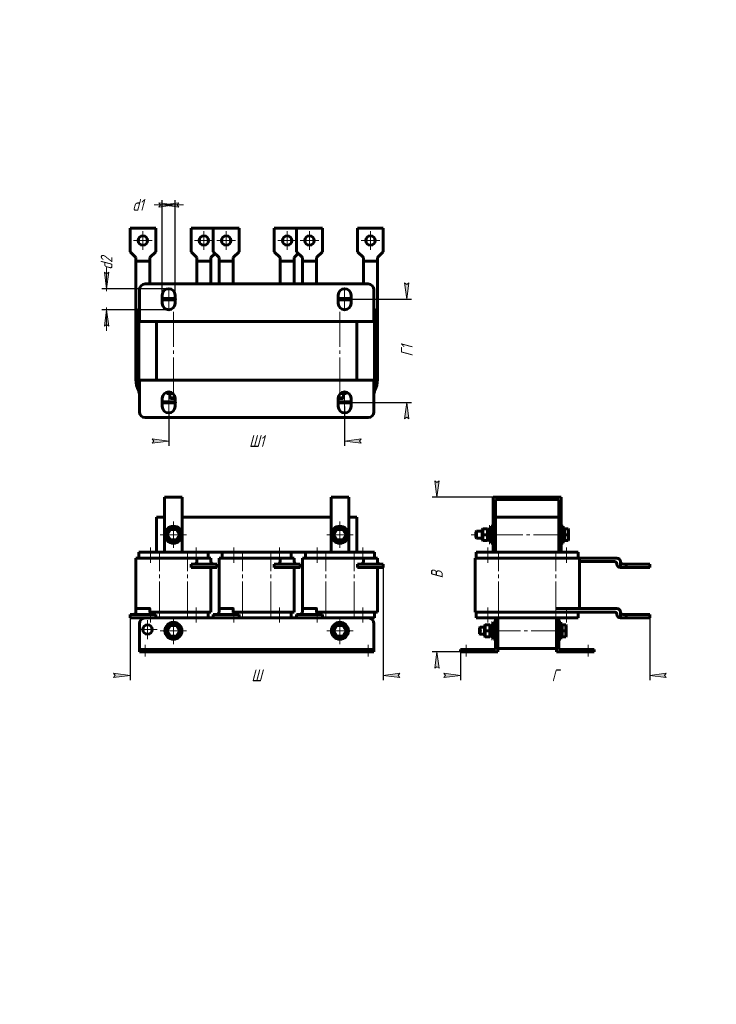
# Model space of a CAD drawing. Header units: millimetres. Extents: x 0 to 297, y 0 to 420.
import ezdxf

# ---------------------------------------------------------------- set-up
doc = ezdxf.new("R2010")
doc.units = ezdxf.units.MM
for name, pattern in [('K5LT_AXLED', [19.5, 15, -1.5, 1.5, -1.5]), ('K5LT_BASIC', [0]), ('K5LT_THIN', [0])]:
    doc.linetypes.add(name, pattern=pattern)
doc.layers.add('Системный слой', color=7, linetype='Continuous')
doc.styles.add('KDIMTEXTSTYLE', font='GOST_AU.SHX', dxfattribs={"width": 0.96, "oblique": 15, "height": 5})
doc.dimstyles.new('KDIMSTYLE (0.50)', dxfattribs={"dimtxt": 5, "dimasz": 1, "dimexe": 2, "dimexo": 0, "dimgap": 1, "dimtad": 1, "dimlfac": 2, "dimtxsty": 'KDIMTEXTSTYLE', "dimsah": 1, "dimcen": 0, "dimdle": 1, "dimadec": 0, "dimazin": 0, "dimtfac": 0.667, "dimtmove": 0, "dimatfit": 3, "dimfxl": 1, "dimtvp": 1, "dimtolj": 1, "dimtzin": 0, "dimarcsym": 0})

# ---------------------------------------------------------------- blocks, each defined once
blk = doc.blocks.new('U0')
at = {"layer": 'Системный слой', "color": 150, "linetype": 'K5LT_BASIC', "lineweight": 60, "true_color": 0x0080ff}
for p, q in [((126.79, 167.32), (127.41, 167.32)), ((145.66, 167.32), (146.29, 167.32))]:
    blk.add_line(p, q, dxfattribs=at)
blk = doc.blocks.new('U1')
at = {"layer": 'Системный слой', "color": 150, "linetype": 'K5LT_BASIC', "lineweight": 60, "true_color": 0x0080ff}
for p, q in [((91.29, 190.32), (91.91, 190.32)), ((110.16, 190.32), (110.79, 190.32))]:
    blk.add_line(p, q, dxfattribs=at)
blk = doc.blocks.new('U2')
at = {"layer": 'Системный слой', "color": 150, "linetype": 'K5LT_BASIC', "lineweight": 60, "true_color": 0x0080ff}
for p, q in [((55.79, 190.32), (56.41, 190.32)), ((74.66, 190.32), (75.29, 190.32))]:
    blk.add_line(p, q, dxfattribs=at)
blk = doc.blocks.new('U3')
at = {"layer": 'Системный слой', "color": 150, "linetype": 'K5LT_BASIC', "lineweight": 60, "true_color": 0x0080ff}
for p, q in [((85.04, 190.32), (86.29, 190.32)), ((91.91, 190.32), (95.04, 190.32))]:
    blk.add_line(p, q, dxfattribs=at)
blk = doc.blocks.new('U4')
at = {"layer": 'Системный слой', "color": 150, "linetype": 'K5LT_BASIC', "lineweight": 60, "true_color": 0x0080ff}
for p, q in [((107.04, 167.32), (110.16, 167.32)), ((115.79, 167.32), (117.04, 167.32))]:
    blk.add_line(p, q, dxfattribs=at)
blk = doc.blocks.new('U5')
at = {"layer": 'Системный слой', "color": 150, "linetype": 'K5LT_BASIC', "lineweight": 60, "true_color": 0x0080ff}
for p, q in [((49.54, 190.32), (50.79, 190.32)), ((56.41, 190.32), (59.54, 190.32))]:
    blk.add_line(p, q, dxfattribs=at)
blk = doc.blocks.new('U6')
at = {"layer": 'Системный слой', "color": 150, "linetype": 'K5LT_BASIC', "lineweight": 60, "true_color": 0x0080ff}
for p, q in [((71.54, 167.32), (74.66, 167.32)), ((80.29, 167.32), (81.54, 167.32))]:
    blk.add_line(p, q, dxfattribs=at)
blk = doc.blocks.new('U7')
at = {"layer": 'Системный слой', "color": 150, "linetype": 'K5LT_BASIC', "lineweight": 60, "true_color": 0x0080ff}
for p, q in [((126.79, 190.32), (127.41, 190.32)), ((145.66, 190.32), (146.29, 190.32))]:
    blk.add_line(p, q, dxfattribs=at)
blk = doc.blocks.new('U8')
at = {"layer": 'Системный слой', "color": 150, "linetype": 'K5LT_BASIC', "lineweight": 60, "true_color": 0x0080ff}
for p, q in [((91.29, 167.32), (91.91, 167.32)), ((110.16, 167.32), (110.79, 167.32))]:
    blk.add_line(p, q, dxfattribs=at)
blk = doc.blocks.new('U9')
at = {"layer": 'Системный слой', "color": 150, "linetype": 'K5LT_BASIC', "lineweight": 60, "true_color": 0x0080ff}
for p, q in [((80.29, 164.82), (82.54, 164.82)), ((115.79, 164.82), (118.04, 164.82))]:
    blk.add_line(p, q, dxfattribs=at)
blk = doc.blocks.new('U10')
at = {"layer": 'Системный слой', "color": 150, "linetype": 'K5LT_BASIC', "lineweight": 60, "true_color": 0x0080ff}
for p, q in [((120.54, 190.32), (121.79, 190.32)), ((127.41, 190.32), (130.54, 190.32))]:
    blk.add_line(p, q, dxfattribs=at)
blk = doc.blocks.new('U11')
at = {"layer": 'Системный слой', "color": 150, "linetype": 'K5LT_BASIC', "lineweight": 60, "true_color": 0x0080ff}
for p, q in [((142.54, 167.32), (145.66, 167.32)), ((151.29, 167.32), (152.54, 167.32))]:
    blk.add_line(p, q, dxfattribs=at)
blk = doc.blocks.new('U12')
at = {"layer": 'Системный слой', "color": 150, "linetype": 'K5LT_BASIC', "lineweight": 60, "true_color": 0x0080ff}
for p, q in [((58.29, 207.82), (61.79, 207.82)), ((69.29, 207.82), (132.79, 207.82)), ((140.29, 207.82), (143.79, 207.82))]:
    blk.add_line(p, q, dxfattribs=at)
blk = doc.blocks.new('U13')
at = {"layer": 'Системный слой', "color": 150, "linetype": 'K5LT_BASIC', "lineweight": 60, "true_color": 0x0080ff}
for p, q in [((80.29, 192.82), (86.29, 192.82)), ((115.79, 192.82), (121.79, 192.82))]:
    blk.add_line(p, q, dxfattribs=at)
blk = doc.blocks.new('U14')
at = {"layer": 'Системный слой', "color": 150, "linetype": 'K5LT_BASIC', "lineweight": 60, "true_color": 0x0080ff}
for p, q in [((55.79, 167.32), (56.41, 167.32)), ((74.66, 167.32), (75.29, 167.32))]:
    blk.add_line(p, q, dxfattribs=at)
blk = doc.blocks.new('U15')
at = {"layer": 'Системный слой', "color": 30, "linetype": 'K5LT_AXLED', "lineweight": 18, "true_color": 0xff8000}
for q in [(54.54, 163.82), (50.54, 159.82), (58.54, 159.82), (54.54, 155.82)]:
    blk.add_line((54.54, 159.82), q, dxfattribs=at)
blk = doc.blocks.new('U16')
at = {"layer": 'Системный слой', "color": 30, "linetype": 'K5LT_AXLED', "lineweight": 18, "true_color": 0xff8000}
for q in [(65.54, 164.94), (59.91, 159.32), (71.16, 159.32), (65.54, 153.69)]:
    blk.add_line((65.54, 159.32), q, dxfattribs=at)
blk = doc.blocks.new('U17')
at = {"layer": 'Системный слой', "color": 30, "linetype": 'K5LT_AXLED', "lineweight": 18, "true_color": 0xff8000}
for q in [(65.54, 205.94), (59.91, 200.32), (71.16, 200.32), (65.54, 194.69)]:
    blk.add_line((65.54, 200.32), q, dxfattribs=at)
blk = doc.blocks.new('U18')
at = {"layer": 'Системный слой', "color": 30, "linetype": 'K5LT_AXLED', "lineweight": 18, "true_color": 0xff8000}
for q in [(136.54, 164.94), (130.91, 159.32), (142.16, 159.32), (136.54, 153.69)]:
    blk.add_line((136.54, 159.32), q, dxfattribs=at)
blk = doc.blocks.new('U19')
at = {"layer": 'Системный слой', "color": 30, "linetype": 'K5LT_AXLED', "lineweight": 18, "true_color": 0xff8000}
for q in [(136.54, 205.94), (130.91, 200.32), (142.16, 200.32), (136.54, 194.69)]:
    blk.add_line((136.54, 200.32), q, dxfattribs=at)
blk = doc.blocks.new('KDIMARROW_01')
at = {"layer": 'Системный слой'}
blk.add_hatch(color=0, dxfattribs=at).paths.add_polyline_path([(-7, -0.92), (0, 0), (-7, 0.92), (-6.3, 0)])
at = {"layer": 'Системный слой', "color": 0, "linetype": 'K5LT_THIN', "lineweight": 18}
for p, q in [((-6.3, 0), (-7, 0.92)), ((-7, 0.92), (0, 0)), ((0, 0), (-7, -0.92)), ((-7, -0.92), (-6.3, 0)), ((0, 0), (-1, 0))]:
    blk.add_line(p, q, dxfattribs=at)
blk = doc.blocks.new('U20')
at = {"layer": 'Системный слой', "color": 150, "linetype": 'K5LT_BASIC', "lineweight": 60, "true_color": 0x0080ff}
for p, q in [((200.74, 161.31), (200.92, 161.7)), ((200.92, 161.7), (201.41, 161.78)), ((201.41, 161.78), (201.73, 161.4)), ((201.73, 161.4), (201.74, 161.31))]:
    blk.add_line(p, q, dxfattribs=at)
blk = doc.blocks.new('U21')
at = {"layer": 'Системный слой', "color": 150, "linetype": 'K5LT_BASIC', "lineweight": 60, "true_color": 0x0080ff}
for p, q in [((200.74, 161.31), (200.92, 161.7)), ((200.92, 161.7), (201.41, 161.78)), ((201.41, 161.78), (201.73, 161.4)), ((201.73, 161.4), (201.74, 161.31))]:
    blk.add_line(p, q, dxfattribs=at)
blk = doc.blocks.new('U22')
at = {"layer": 'Системный слой', "color": 150, "linetype": 'K5LT_BASIC', "lineweight": 60, "true_color": 0x0080ff}
for p, q in [((228.64, 190.32), (233.14, 190.32)), ((238.14, 190.32), (238.64, 190.32))]:
    blk.add_line(p, q, dxfattribs=at)
blk = doc.blocks.new('U23')
at = {"layer": 'Системный слой', "color": 150, "linetype": 'K5LT_BASIC', "lineweight": 60, "true_color": 0x0080ff}
for p, q in [((194.14, 190.32), (194.64, 190.32)), ((199.64, 190.32), (204.14, 190.32))]:
    blk.add_line(p, q, dxfattribs=at)
blk = doc.blocks.new('U24')
at = {"layer": 'Системный слой', "color": 150, "linetype": 'K5LT_BASIC', "lineweight": 60, "true_color": 0x0080ff}
for p, q in [((194.14, 167.32), (194.64, 167.32)), ((199.64, 167.32), (204.14, 167.32))]:
    blk.add_line(p, q, dxfattribs=at)
blk = doc.blocks.new('U25')
at = {"layer": 'Системный слой', "color": 150, "linetype": 'K5LT_BASIC', "lineweight": 60, "true_color": 0x0080ff}
for p, q in [((199.74, 202.31), (199.92, 202.7)), ((199.92, 202.7), (200.41, 202.78)), ((200.41, 202.78), (200.73, 202.4)), ((200.73, 202.4), (200.74, 202.31))]:
    blk.add_line(p, q, dxfattribs=at)
blk = doc.blocks.new('U26')
at = {"layer": 'Системный слой', "color": 150, "linetype": 'K5LT_BASIC', "lineweight": 60, "true_color": 0x0080ff}
for p, q in [((199.74, 202.31), (199.92, 202.7)), ((199.92, 202.7), (200.41, 202.78)), ((200.41, 202.78), (200.73, 202.4)), ((200.73, 202.4), (200.74, 202.31))]:
    blk.add_line(p, q, dxfattribs=at)
blk = doc.blocks.new('U27')
at = {"layer": 'Системный слой', "color": 30, "linetype": 'K5LT_AXLED', "lineweight": 18, "true_color": 0xff8000}
for q in [(52.54, 329.76), (48.54, 325.76), (56.54, 325.76), (52.54, 321.76)]:
    blk.add_line((52.54, 325.76), q, dxfattribs=at)
blk = doc.blocks.new('U28')
at = {"layer": 'Системный слой', "color": 30, "linetype": 'K5LT_AXLED', "lineweight": 18, "true_color": 0xff8000}
for q in [(78.54, 329.76), (74.54, 325.76), (82.54, 325.76), (78.54, 321.76)]:
    blk.add_line((78.54, 325.76), q, dxfattribs=at)
blk = doc.blocks.new('U29')
at = {"layer": 'Системный слой', "color": 30, "linetype": 'K5LT_AXLED', "lineweight": 18, "true_color": 0xff8000}
for q in [(88.04, 329.76), (84.04, 325.76), (92.04, 325.76), (88.04, 321.76)]:
    blk.add_line((88.04, 325.76), q, dxfattribs=at)
blk = doc.blocks.new('U30')
at = {"layer": 'Системный слой', "color": 30, "linetype": 'K5LT_AXLED', "lineweight": 18, "true_color": 0xff8000}
for q in [(114.04, 329.76), (110.04, 325.76), (118.04, 325.76), (114.04, 321.76)]:
    blk.add_line((114.04, 325.76), q, dxfattribs=at)
blk = doc.blocks.new('U31')
at = {"layer": 'Системный слой', "color": 30, "linetype": 'K5LT_AXLED', "lineweight": 18, "true_color": 0xff8000}
for q in [(123.54, 329.76), (119.54, 325.76), (127.54, 325.76), (123.54, 321.76)]:
    blk.add_line((123.54, 325.76), q, dxfattribs=at)
blk = doc.blocks.new('U32')
at = {"layer": 'Системный слой', "color": 30, "linetype": 'K5LT_AXLED', "lineweight": 18, "true_color": 0xff8000}
for q in [(149.54, 329.76), (145.54, 325.76), (153.54, 325.76), (149.54, 321.76)]:
    blk.add_line((149.54, 325.76), q, dxfattribs=at)
blk = doc.blocks.new('KDIMARROW_02')
at = {"layer": 'Системный слой'}
blk.add_hatch(color=0, dxfattribs=at).paths.add_polyline_path([(6.3, 0), (7, 0.92), (0, 0), (7, -0.92)])
at = {"layer": 'Системный слой', "color": 0, "linetype": 'K5LT_THIN', "lineweight": 18}
for p, q in [((0, 0), (-1, 0)), ((7, 0.92), (0, 0)), ((0, 0), (7, -0.92)), ((0, 0), (9, 0)), ((6.3, 0), (7, 0.92)), ((7, -0.92), (6.3, 0))]:
    blk.add_line(p, q, dxfattribs=at)

msp = doc.modelspace()

# ---------------------------------------------------------------- linework, layer by layer
at = {"layer": 'Системный слой', "color": 150, "linetype": 'K5LT_BASIC', "lineweight": 60, "true_color": 0x0080ff}
for p, q in [((47.0363, 321.008), (47.0363, 331.008)), ((47.0363, 331.008), (58.0363, 331.008)), ((58.0363, 321.008), (58.0363, 331.008)), ((73.0363, 321.008), (73.0363, 331.008)), ((73.0363, 331.008), (82.5363, 331.008)), ((82.5363, 321.008), (82.5363, 331.008)), ((82.5363, 331.008), (93.5363, 331.008)), ((93.5363, 321.008), (93.5363, 331.008)), ((108.5363, 321.008), (108.5363, 331.008)), ((108.5363, 331.008), (118.0363, 331.008)), ((118.0363, 321.008), (118.0363, 331.008)), ((118.0363, 331.008), (129.0363, 331.008)), ((129.0363, 321.008), (129.0363, 331.008)), ((144.0363, 321.008), (144.0363, 331.008)), ((144.0363, 331.008), (155.0363, 331.008)), ((155.0363, 321.008), (155.0363, 331.008)), ((49.5363, 318.508), (47.0363, 321.008)), ((58.0363, 321.008), (55.5363, 318.508)), ((75.5363, 318.508), (73.0363, 321.008)), ((83.2863, 320.258), (81.5363, 318.508)), ((85.0363, 318.508), (82.5363, 321.008)), ((93.5363, 321.008), (91.0363, 318.508)), ((111.0363, 318.508), (108.5363, 321.008)), ((118.7863, 320.258), (117.0363, 318.508)), ((120.5363, 318.508), (118.0363, 321.008)), ((129.0363, 321.008), (126.5363, 318.508)), ((146.5363, 318.508), (144.0363, 321.008)), ((155.0363, 321.008), (152.5363, 318.508)), ((49.5363, 317.008), (49.5363, 318.508)), ((49.5363, 317.008), (55.5363, 317.008)), ((49.5363, 316.008), (49.5363, 317.008)), ((49.5363, 266.508), (49.5363, 316.008)), ((55.5363, 318.508), (55.5363, 317.008)), ((55.5363, 317.008), (55.5363, 316.008)), ((55.5363, 307.258), (55.5363, 316.008)), ((75.5363, 317.008), (75.5363, 318.508)), ((75.5363, 316.008), (75.5363, 317.008)), ((81.5363, 317.008), (75.5363, 317.008)), ((75.5363, 307.258), (75.5363, 316.008)), ((81.5363, 318.508), (81.5363, 317.008)), ((81.5363, 317.008), (81.5363, 316.008)), ((81.5363, 307.258), (81.5363, 316.008)), ((85.0363, 317.008), (85.0363, 318.508)), ((85.0363, 317.008), (91.0363, 317.008)), ((85.0363, 316.008), (85.0363, 317.008)), ((85.0363, 307.258), (85.0363, 316.008)), ((91.0363, 318.508), (91.0363, 317.008)), ((91.0363, 317.008), (91.0363, 316.008)), ((91.0363, 307.258), (91.0363, 316.008)), ((111.0363, 317.008), (111.0363, 318.508)), ((111.0363, 316.008), (111.0363, 317.008)), ((117.0363, 317.008), (111.0363, 317.008)), ((111.0363, 307.258), (111.0363, 316.008)), ((117.0363, 318.508), (117.0363, 317.008)), ((117.0363, 317.008), (117.0363, 316.008)), ((117.0363, 307.258), (117.0363, 316.008)), ((120.5363, 317.008), (120.5363, 318.508)), ((120.5363, 317.008), (126.5363, 317.008)), ((120.5363, 316.008), (120.5363, 317.008)), ((120.5363, 307.258), (120.5363, 316.008)), ((126.5363, 318.508), (126.5363, 317.008)), ((126.5363, 317.008), (126.5363, 316.008)), ((126.5363, 307.258), (126.5363, 316.008)), ((146.5363, 317.008), (146.5363, 318.508)), ((146.5363, 316.008), (146.5363, 317.008)), ((152.5363, 317.008), (146.5363, 317.008)), ((146.5363, 307.258), (146.5363, 316.008)), ((152.5363, 318.508), (152.5363, 317.008)), ((152.5363, 317.008), (152.5363, 316.008)), ((152.5363, 291.008), (152.5363, 316.008)), ((53.5363, 307.258), (148.5363, 307.258)), ((51.0363, 291.258), (51.0363, 304.758)), ((60.7863, 299.008), (60.7863, 302.508)), ((66.2863, 302.508), (66.2863, 299.008)), ((135.7863, 299.008), (135.7863, 302.508)), ((141.2863, 302.508), (141.2863, 299.008)), ((151.0363, 304.758), (151.0363, 291.258)), ((60.7863, 301.008), (66.2863, 301.008)), ((60.7863, 300.508), (66.2863, 300.508)), ((135.7863, 301.008), (141.2863, 301.008)), ((135.7863, 300.508), (141.2863, 300.508)), ((50.7863, 262.008), (50.7863, 295.508)), ((151.2863, 295.508), (151.2863, 262.008)), ((151.0363, 291.258), (51.0363, 291.258)), ((58.2863, 266.258), (58.2863, 291.258)), ((143.7863, 291.258), (143.7863, 266.258)), ((152.5363, 291.008), (152.5363, 266.508)), ((51.0363, 252.758), (51.0363, 266.258)), ((51.0363, 266.258), (151.0363, 266.258)), ((151.0363, 266.258), (151.0363, 252.758)), ((62.6495, 260.858), (62.6495, 261.1111)), ((62.6495, 260.858), (62.9382, 260.608)), ((62.6495, 260.858), (64.0929, 260.858)), ((62.9382, 260.608), (64.2372, 260.608)), ((64.0363, 260.608), (64.0363, 258.658)), ((64.0929, 260.858), (64.0929, 261.201)), ((64.0929, 260.858), (64.2372, 260.608)), ((64.0929, 260.858), (64.9646, 260.858)), ((64.2372, 260.608), (65.3118, 260.608)), ((136.7607, 260.608), (137.8353, 260.608)), ((137.108, 260.858), (137.9797, 260.858)), ((137.9797, 260.858), (137.8353, 260.608)), ((137.8353, 260.608), (139.1344, 260.608)), ((137.9797, 260.858), (137.9797, 261.201)), ((137.9797, 260.858), (139.423, 260.858)), ((138.0363, 260.608), (138.0363, 258.658)), ((139.423, 260.858), (139.1344, 260.608)), ((139.423, 260.858), (139.423, 261.1111)), ((60.7863, 255.008), (60.7863, 258.508)), ((66.2863, 257.008), (60.7863, 257.008)), ((66.2863, 256.508), (60.7863, 256.508)), ((66.2822, 258.658), (64.0363, 258.658)), ((64.0363, 258.658), (64.2863, 258.408)), ((66.2863, 258.408), (64.2863, 258.408)), ((66.2863, 258.508), (66.2863, 255.008)), ((135.7863, 255.008), (135.7863, 258.508)), ((137.7863, 258.408), (135.7863, 258.408)), ((141.2863, 257.008), (135.7863, 257.008)), ((141.2863, 256.508), (135.7863, 256.508)), ((138.0363, 258.658), (135.7904, 258.658)), ((138.0363, 258.658), (137.7863, 258.408)), ((141.2863, 258.508), (141.2863, 255.008)), ((148.5363, 250.258), (53.5363, 250.258)), ((69.2863, 216.3187), (61.7863, 216.3187)), ((61.7863, 192.8187), (61.7863, 216.3187)), ((69.2863, 192.8187), (69.2863, 216.3187)), ((140.2863, 216.3187), (132.7863, 216.3187)), ((132.7863, 192.8187), (132.7863, 216.3187)), ((140.2863, 192.8187), (140.2863, 216.3187)), ((201.8877, 216.3187), (201.8877, 192.8187)), ((230.8877, 216.3187), (201.8877, 216.3187)), ((202.8877, 207.8187), (202.8877, 215.3187)), ((202.8877, 215.3187), (229.8877, 215.3187)), ((229.8877, 215.3187), (229.8877, 207.8187)), ((230.8877, 192.8187), (230.8877, 216.3187)), ((58.2863, 192.8187), (58.2863, 207.8187)), ((143.7863, 192.8187), (143.7863, 207.8187)), ((202.8877, 192.8187), (202.8877, 207.8187)), ((202.8877, 207.8187), (229.8877, 207.8187)), ((229.8877, 192.8187), (229.8877, 207.8187)), ((64.0929, 202.8187), (62.6495, 200.3187)), ((64.2372, 202.5687), (62.9382, 200.3187)), ((64.0929, 202.8187), (64.2372, 202.5687)), ((66.9797, 202.8187), (64.0929, 202.8187)), ((66.8353, 202.5687), (64.2372, 202.5687)), ((66.9797, 202.8187), (66.8353, 202.5687)), ((68.1344, 200.3187), (66.8353, 202.5687)), ((68.423, 200.3187), (66.9797, 202.8187)), ((135.0929, 202.8187), (133.6495, 200.3187)), ((135.2372, 202.5687), (133.9382, 200.3187)), ((135.0929, 202.8187), (135.2372, 202.5687)), ((137.9797, 202.8187), (135.0929, 202.8187)), ((137.8353, 202.5687), (135.2372, 202.5687)), ((137.9797, 202.8187), (137.8353, 202.5687)), ((139.1344, 200.3187), (137.8353, 202.5687)), ((139.423, 200.3187), (137.9797, 202.8187)), ((194.7877, 201.8187), (194.5377, 201.5687)), ((197.2377, 201.8187), (194.7877, 201.8187)), ((194.7877, 198.8187), (194.7877, 201.8187)), ((197.4877, 202.8187), (197.2377, 202.5687)), ((197.2377, 202.5687), (197.2377, 200.3187)), ((197.4877, 202.8187), (199.4877, 202.8187)), ((197.4877, 202.8187), (197.4877, 200.3187)), ((199.4877, 202.8187), (199.4877, 200.3187)), ((199.4877, 202.8187), (199.7377, 202.5687)), ((199.7377, 202.5687), (199.7377, 200.3187)), ((200.7377, 203.3187), (200.7377, 197.3187)), ((200.7377, 203.3187), (201.0377, 203.3187)), ((201.0377, 203.9437), (201.8877, 203.9437)), ((201.0377, 203.9437), (201.0377, 196.6937)), ((230.8877, 203.9437), (231.7377, 203.9437)), ((231.7377, 203.9437), (231.7377, 196.6937)), ((231.7377, 203.3187), (232.0377, 203.3187)), ((232.0377, 203.3187), (232.0377, 197.3187)), ((232.2877, 202.8187), (232.0377, 202.5687)), ((232.2877, 202.8187), (233.7877, 202.8187)), ((232.2877, 202.8187), (232.2877, 200.3187)), ((233.7877, 202.8187), (234.0377, 202.5687)), ((233.7877, 202.8187), (233.7877, 200.3187)), ((234.0377, 202.5687), (234.0377, 200.3187)), ((62.6495, 200.3187), (62.9382, 200.3187)), ((62.6495, 200.3187), (64.0929, 197.8187)), ((62.9382, 200.3187), (64.2372, 198.0687)), ((64.0929, 197.8187), (64.2372, 198.0687)), ((64.0929, 197.8187), (66.9797, 197.8187)), ((64.2372, 198.0687), (66.8353, 198.0687)), ((66.8353, 198.0687), (68.1344, 200.3187)), ((66.9797, 197.8187), (66.8353, 198.0687)), ((66.9797, 197.8187), (68.423, 200.3187)), ((68.423, 200.3187), (68.1344, 200.3187)), ((133.6495, 200.3187), (133.9382, 200.3187)), ((133.6495, 200.3187), (135.0929, 197.8187)), ((133.9382, 200.3187), (135.2372, 198.0687)), ((135.0929, 197.8187), (135.2372, 198.0687)), ((135.0929, 197.8187), (137.9797, 197.8187)), ((135.2372, 198.0687), (137.8353, 198.0687)), ((137.8353, 198.0687), (139.1344, 200.3187)), ((137.9797, 197.8187), (137.8353, 198.0687)), ((137.9797, 197.8187), (139.423, 200.3187)), ((139.423, 200.3187), (139.1344, 200.3187)), ((194.5377, 199.0687), (194.5377, 201.5687)), ((194.7877, 198.8187), (194.5377, 199.0687)), ((197.2377, 198.8187), (194.7877, 198.8187)), ((197.2377, 200.3187), (197.2377, 198.0687)), ((197.4877, 200.3187), (197.2377, 200.3187)), ((197.4877, 197.8187), (197.2377, 198.0687)), ((197.4877, 200.3187), (199.4877, 200.3187)), ((197.4877, 200.3187), (197.4877, 197.8187)), ((197.4877, 197.8187), (199.4877, 197.8187)), ((199.4877, 200.3187), (199.4877, 197.8187)), ((199.4877, 200.3187), (199.7377, 200.3187)), ((199.4877, 197.8187), (199.7377, 198.0687)), ((199.7377, 200.3187), (199.7377, 198.0687)), ((232.2877, 200.3187), (232.0377, 200.3187)), ((232.2877, 197.8187), (232.0377, 198.0687)), ((232.2877, 200.3187), (233.7877, 200.3187)), ((232.2877, 200.3187), (232.2877, 197.8187)), ((232.2877, 197.8187), (233.7877, 197.8187)), ((233.7877, 200.3187), (234.0377, 200.3187)), ((233.7877, 200.3187), (233.7877, 197.8187)), ((233.7877, 197.8187), (234.0377, 198.0687)), ((234.0377, 200.3187), (234.0377, 198.0687)), ((200.7377, 197.3187), (201.0377, 197.3187)), ((201.0377, 196.6937), (201.8877, 196.6937)), ((230.8877, 196.6937), (231.7377, 196.6937)), ((231.7377, 197.3187), (232.0377, 197.3187)), ((49.5363, 168.8187), (49.5363, 190.3187)), ((50.7863, 190.3187), (50.7863, 192.8187)), ((50.7863, 192.8187), (55.7863, 192.8187)), ((50.7863, 190.3187), (55.7863, 190.3187)), ((55.7863, 192.8187), (75.2863, 192.8187)), ((59.5363, 190.3187), (71.5363, 190.3187)), ((71.5363, 190.3187), (74.6588, 190.3187)), ((75.2863, 192.8187), (80.2863, 192.8187)), ((75.2863, 190.3187), (75.5363, 190.3187)), ((75.5363, 188.8187), (75.5363, 190.3187)), ((81.5363, 190.3187), (75.5363, 190.3187)), ((80.2863, 190.3187), (80.2863, 192.8187)), ((81.5363, 190.3187), (81.5363, 188.8187)), ((85.0363, 168.8187), (85.0363, 190.3187)), ((86.2863, 190.3187), (86.2863, 192.8187)), ((86.2863, 192.8187), (91.2863, 192.8187)), ((86.2863, 190.3187), (91.2863, 190.3187)), ((91.2863, 192.8187), (110.7863, 192.8187)), ((95.0363, 190.3187), (107.0363, 190.3187)), ((107.0363, 190.3187), (110.1588, 190.3187)), ((110.7863, 192.8187), (115.7863, 192.8187)), ((110.7863, 190.3187), (111.0363, 190.3187)), ((111.0363, 188.8187), (111.0363, 190.3187)), ((117.0363, 190.3187), (111.0363, 190.3187)), ((115.7863, 190.3187), (115.7863, 192.8187)), ((117.0363, 190.3187), (117.0363, 188.8187)), ((120.5363, 168.8187), (120.5363, 190.3187)), ((121.7863, 190.3187), (121.7863, 192.8187)), ((121.7863, 192.8187), (126.7863, 192.8187)), ((121.7863, 190.3187), (126.7863, 190.3187)), ((126.7863, 192.8187), (146.2863, 192.8187)), ((130.5363, 190.3187), (142.5363, 190.3187)), ((142.5363, 190.3187), (145.6588, 190.3187)), ((146.2863, 192.8187), (151.2863, 192.8187)), ((146.2863, 190.3187), (146.5363, 190.3187)), ((146.5363, 188.8187), (146.5363, 190.3187)), ((152.5363, 190.3187), (146.5363, 190.3187)), ((151.2863, 190.3187), (151.2863, 192.8187)), ((152.5363, 190.3187), (152.5363, 188.8187)), ((194.1377, 167.3187), (194.1377, 190.3187)), ((194.6377, 190.3187), (194.6377, 192.8187)), ((194.6377, 192.8187), (199.6377, 192.8187)), ((194.6377, 190.3187), (199.6377, 190.3187)), ((199.6377, 192.8187), (233.1377, 192.8187)), ((204.1377, 190.3187), (228.6377, 190.3187)), ((233.1377, 192.8187), (238.1377, 192.8187)), ((233.1377, 190.3187), (238.1377, 190.3187)), ((238.1377, 190.3187), (238.1377, 192.8187)), ((238.6377, 168.8187), (238.6377, 190.3187)), ((238.6377, 190.3187), (254.6377, 190.3187)), ((73.0363, 187.8187), (73.0363, 186.3187)), ((84.0363, 187.8187), (73.0363, 187.8187)), ((73.0363, 186.3187), (84.0363, 186.3187)), ((81.5363, 167.3187), (81.5363, 186.3187)), ((84.0363, 186.3187), (84.0363, 187.8187)), ((108.5363, 187.8187), (108.5363, 186.3187)), ((119.5363, 187.8187), (108.5363, 187.8187)), ((108.5363, 186.3187), (119.5363, 186.3187)), ((117.0363, 167.3187), (117.0363, 186.3187)), ((119.5363, 186.3187), (119.5363, 187.8187)), ((144.0363, 187.8187), (144.0363, 186.3187)), ((155.0363, 187.8187), (144.0363, 187.8187)), ((144.0363, 186.3187), (155.0363, 186.3187)), ((152.5363, 167.3187), (152.5363, 186.3187)), ((155.0363, 186.3187), (155.0363, 187.8187)), ((238.6377, 188.8187), (253.6377, 188.8187)), ((256.1377, 186.3187), (256.1377, 188.8187)), ((256.1377, 186.3187), (258.6377, 186.3187)), ((258.6377, 187.8187), (257.1377, 187.8187)), ((258.6377, 187.8187), (268.6377, 187.8187)), ((258.6377, 186.3187), (258.6377, 187.8187)), ((258.6377, 186.3187), (268.6377, 186.3187)), ((268.6377, 187.8187), (268.6377, 186.3187)), ((49.5363, 167.3187), (49.5363, 168.8187)), ((55.5363, 168.8187), (49.5363, 168.8187)), ((55.5363, 168.8187), (55.5363, 167.3187)), ((85.0363, 167.3187), (85.0363, 168.8187)), ((91.0363, 168.8187), (85.0363, 168.8187)), ((91.0363, 168.8187), (91.0363, 167.3187)), ((120.5363, 167.3187), (120.5363, 168.8187)), ((126.5363, 168.8187), (120.5363, 168.8187)), ((126.5363, 168.8187), (126.5363, 167.3187)), ((228.6377, 168.8187), (254.6377, 168.8187)), ((58.0363, 166.3187), (47.0363, 166.3187)), ((47.0363, 166.3187), (47.0363, 164.8187)), ((47.0363, 164.8187), (58.0363, 164.8187)), ((55.5363, 167.3187), (55.7863, 167.3187)), ((56.4138, 167.3187), (59.5363, 167.3187)), ((58.0363, 164.8187), (58.0363, 166.3187)), ((58.0363, 164.8187), (75.2863, 164.8187)), ((59.5363, 167.3187), (71.5363, 167.3187)), ((75.2863, 167.3187), (80.2863, 167.3187)), ((75.2863, 164.8187), (80.2863, 164.8187)), ((80.2863, 164.8187), (80.2863, 167.3187)), ((93.5363, 166.3187), (82.5363, 166.3187)), ((82.5363, 166.3187), (82.5363, 164.8187)), ((82.5363, 164.8187), (93.5363, 164.8187)), ((91.0363, 167.3187), (91.2863, 167.3187)), ((91.9138, 167.3187), (95.0363, 167.3187)), ((93.5363, 164.8187), (93.5363, 166.3187)), ((93.5363, 164.8187), (110.7863, 164.8187)), ((95.0363, 167.3187), (107.0363, 167.3187)), ((110.7863, 167.3187), (115.7863, 167.3187)), ((110.7863, 164.8187), (115.7863, 164.8187)), ((115.7863, 164.8187), (115.7863, 167.3187)), ((129.0363, 166.3187), (118.0363, 166.3187)), ((118.0363, 166.3187), (118.0363, 164.8187)), ((118.0363, 164.8187), (129.0363, 164.8187)), ((126.5363, 167.3187), (126.7863, 167.3187)), ((127.4138, 167.3187), (130.5363, 167.3187)), ((129.0363, 164.8187), (129.0363, 166.3187)), ((129.0363, 164.8187), (146.2863, 164.8187)), ((130.5363, 167.3187), (142.5363, 167.3187)), ((146.2863, 167.3187), (151.2863, 167.3187)), ((146.2863, 164.8187), (151.2863, 164.8187)), ((151.2863, 164.8187), (151.2863, 167.3187)), ((194.6377, 164.8187), (194.6377, 167.3187)), ((194.6377, 167.3187), (199.6377, 167.3187)), ((194.6377, 164.8187), (199.6377, 164.8187)), ((199.6377, 164.8187), (233.1377, 164.8187)), ((202.8877, 162.3187), (202.8877, 164.8187)), ((203.8877, 164.8187), (203.8877, 162.3187)), ((204.1377, 167.3187), (253.6377, 167.3187)), ((228.8877, 162.3187), (228.8877, 164.8187)), ((229.8877, 164.8187), (229.8877, 162.3187)), ((233.1377, 164.8187), (238.1377, 164.8187)), ((238.1377, 164.8187), (238.1377, 167.3187)), ((256.1377, 164.8187), (256.1377, 167.3187)), ((256.1377, 164.8187), (258.6377, 164.8187)), ((258.6377, 166.3187), (257.1377, 166.3187)), ((258.6377, 166.3187), (268.6377, 166.3187)), ((258.6377, 164.8187), (258.6377, 166.3187)), ((258.6377, 164.8187), (268.6377, 164.8187)), ((268.6377, 166.3187), (268.6377, 164.8187)), ((51.0363, 151.3187), (51.0363, 162.3187)), ((64.0929, 161.8187), (62.6495, 159.3187)), ((64.2372, 161.5687), (62.9382, 159.3187)), ((64.0929, 161.8187), (64.2372, 161.5687)), ((66.9797, 161.8187), (64.0929, 161.8187)), ((66.8353, 161.5687), (64.2372, 161.5687)), ((66.9797, 161.8187), (66.8353, 161.5687)), ((68.1344, 159.3187), (66.8353, 161.5687)), ((68.423, 159.3187), (66.9797, 161.8187)), ((135.0929, 161.8187), (133.6495, 159.3187)), ((135.2372, 161.5687), (133.9382, 159.3187)), ((135.0929, 161.8187), (135.2372, 161.5687)), ((137.9797, 161.8187), (135.0929, 161.8187)), ((137.8353, 161.5687), (135.2372, 161.5687)), ((137.9797, 161.8187), (137.8353, 161.5687)), ((139.1344, 159.3187), (137.8353, 161.5687)), ((139.423, 159.3187), (137.9797, 161.8187)), ((151.0363, 151.3187), (151.0363, 162.3187)), ((196.2877, 160.8187), (196.0377, 160.5687)), ((196.0377, 158.0687), (196.0377, 160.5687)), ((198.2377, 160.8187), (196.2877, 160.8187)), ((196.2877, 157.8187), (196.2877, 160.8187)), ((198.4877, 161.8187), (198.2377, 161.5687)), ((198.2377, 161.5687), (198.2377, 159.3187)), ((198.4877, 161.8187), (200.4877, 161.8187)), ((198.4877, 161.8187), (198.4877, 159.3187)), ((200.4877, 161.8187), (200.4877, 159.3187)), ((200.4877, 161.8187), (200.7377, 161.5687)), ((200.7377, 161.5687), (200.7377, 159.3187)), ((201.7377, 162.3187), (201.7377, 156.3187)), ((201.7377, 162.3187), (202.0377, 162.3187)), ((202.0377, 162.9437), (202.8877, 162.9437)), ((202.0377, 162.9437), (202.0377, 155.6937)), ((202.8877, 151.3187), (202.8877, 162.3187)), ((203.8877, 150.3187), (203.8877, 162.3187)), ((228.8877, 150.3187), (228.8877, 162.3187)), ((229.8877, 162.9437), (230.7377, 162.9437)), ((229.8877, 151.3187), (229.8877, 162.3187)), ((230.7377, 162.9437), (230.7377, 155.6937)), ((230.7377, 162.3187), (231.0377, 162.3187)), ((231.0377, 162.3187), (231.0377, 156.3187)), ((231.2877, 161.8187), (231.0377, 161.5687)), ((231.2877, 161.8187), (232.7877, 161.8187)), ((231.2877, 161.8187), (231.2877, 159.3187)), ((232.7877, 161.8187), (233.0377, 161.5687)), ((232.7877, 161.8187), (232.7877, 159.3187)), ((233.0377, 161.5687), (233.0377, 159.3187)), ((62.6495, 159.3187), (62.9382, 159.3187)), ((62.6495, 159.3187), (64.0929, 156.8187)), ((62.9382, 159.3187), (64.2372, 157.0687)), ((64.0929, 156.8187), (64.2372, 157.0687)), ((64.0929, 156.8187), (66.9797, 156.8187)), ((64.2372, 157.0687), (66.8353, 157.0687)), ((66.8353, 157.0687), (68.1344, 159.3187)), ((66.9797, 156.8187), (66.8353, 157.0687)), ((66.9797, 156.8187), (68.423, 159.3187)), ((68.423, 159.3187), (68.1344, 159.3187)), ((133.6495, 159.3187), (133.9382, 159.3187)), ((133.6495, 159.3187), (135.0929, 156.8187)), ((133.9382, 159.3187), (135.2372, 157.0687)), ((135.0929, 156.8187), (135.2372, 157.0687)), ((135.0929, 156.8187), (137.9797, 156.8187)), ((135.2372, 157.0687), (137.8353, 157.0687)), ((137.8353, 157.0687), (139.1344, 159.3187)), ((137.9797, 156.8187), (137.8353, 157.0687)), ((137.9797, 156.8187), (139.423, 159.3187)), ((139.423, 159.3187), (139.1344, 159.3187)), ((196.2877, 157.8187), (196.0377, 158.0687)), ((198.2377, 157.8187), (196.2877, 157.8187)), ((198.2377, 159.3187), (198.2377, 157.0687)), ((198.4877, 159.3187), (198.2377, 159.3187)), ((198.4877, 156.8187), (198.2377, 157.0687)), ((198.4877, 159.3187), (200.4877, 159.3187)), ((198.4877, 159.3187), (198.4877, 156.8187)), ((198.4877, 156.8187), (200.4877, 156.8187)), ((200.4877, 159.3187), (200.4877, 156.8187)), ((200.4877, 159.3187), (200.7377, 159.3187)), ((200.4877, 156.8187), (200.7377, 157.0687)), ((200.7377, 159.3187), (200.7377, 157.0687)), ((201.7377, 156.3187), (202.0377, 156.3187)), ((202.0377, 155.6937), (202.8877, 155.6937)), ((229.8877, 155.6937), (230.7377, 155.6937)), ((230.7377, 156.3187), (231.0377, 156.3187)), ((231.2877, 159.3187), (231.0377, 159.3187)), ((231.2877, 156.8187), (231.0377, 157.0687)), ((231.2877, 159.3187), (232.7877, 159.3187)), ((231.2877, 159.3187), (231.2877, 156.8187)), ((231.2877, 156.8187), (232.7877, 156.8187)), ((232.7877, 159.3187), (233.0377, 159.3187)), ((232.7877, 159.3187), (232.7877, 156.8187)), ((232.7877, 156.8187), (233.0377, 157.0687)), ((233.0377, 159.3187), (233.0377, 157.0687)), ((51.0363, 151.3187), (53.5363, 151.3187)), ((51.0363, 150.3187), (51.0363, 151.3187)), ((53.5363, 151.3187), (148.5363, 151.3187)), ((148.5363, 151.3187), (151.0363, 151.3187)), ((151.0363, 150.3187), (151.0363, 151.3187)), ((187.8877, 151.3187), (190.3877, 151.3187)), ((187.8877, 150.3187), (187.8877, 151.3187)), ((190.3877, 151.3187), (202.8877, 151.3187)), ((203.8877, 151.8187), (228.8877, 151.8187)), ((229.8877, 151.3187), (242.3877, 151.3187)), ((242.3877, 151.3187), (244.8877, 151.3187)), ((244.8877, 150.3187), (244.8877, 151.3187)), ((51.0363, 150.3187), (53.5363, 150.3187)), ((53.5363, 150.3187), (148.5363, 150.3187)), ((148.5363, 150.3187), (151.0363, 150.3187)), ((187.8877, 150.3187), (190.3877, 150.3187)), ((190.3877, 150.3187), (203.8877, 150.3187)), ((228.8877, 150.3187), (242.3877, 150.3187)), ((242.3877, 150.3187), (244.8877, 150.3187))]:
    msp.add_line(p, q, dxfattribs=at)
at = {"layer": 'Системный слой', "color": 30, "linetype": 'K5LT_AXLED', "lineweight": 18, "true_color": 0xff8000}
for p, q in [((63.5288, 305.4919), (63.5288, 295.9919)), ((138.544, 305.4919), (138.544, 295.9919)), ((60.237, 300.758), (67.0467, 300.758)), ((135.2522, 300.758), (142.0619, 300.758)), ((65.5363, 295.408), (65.5363, 256.408)), ((136.5363, 295.408), (136.5363, 256.408)), ((63.5363, 261.4919), (63.5363, 251.9919)), ((138.5148, 261.4919), (138.5148, 251.9919)), ((60.2445, 256.758), (67.0541, 256.758)), ((135.223, 256.758), (142.0326, 256.758)), ((200.2377, 204.3148), (200.2377, 196.3187)), ((234.0377, 200.3187), (192.5377, 200.3187)), ((198.7377, 200.3187), (201.0377, 200.3187)), ((201.0377, 200.3187), (203.8877, 200.3187)), ((228.8877, 200.3187), (231.7377, 200.3187)), ((231.7377, 200.3187), (234.0377, 200.3187)), ((55.7863, 188.3187), (55.7863, 194.8187)), ((75.2863, 188.3187), (75.2863, 194.8187)), ((91.2863, 188.3187), (91.2863, 194.8187)), ((110.7863, 188.3187), (110.7863, 194.8187)), ((126.7863, 188.3187), (126.7863, 194.8187)), ((146.2863, 188.3187), (146.2863, 194.8187)), ((199.6377, 188.3187), (199.6377, 194.8187)), ((233.1377, 188.3187), (233.1377, 194.8187)), ((59.5363, 165.3187), (59.5363, 192.3187)), ((71.5363, 165.3187), (71.5363, 192.3187)), ((95.0363, 165.3187), (95.0363, 192.3187)), ((107.0363, 165.3187), (107.0363, 192.3187)), ((130.5363, 165.3187), (130.5363, 192.3187)), ((142.5363, 165.3187), (142.5363, 192.3187)), ((204.1377, 165.3187), (204.1377, 192.3187)), ((228.6377, 165.3187), (228.6377, 192.3187)), ((55.7863, 162.8187), (55.7863, 169.3187)), ((75.2863, 162.8187), (75.2863, 169.3187)), ((91.2863, 162.8187), (91.2863, 169.3187)), ((110.7863, 162.8187), (110.7863, 169.3187)), ((126.7863, 162.8187), (126.7863, 169.3187)), ((146.2863, 162.8187), (146.2863, 169.3187)), ((199.6377, 162.8187), (199.6377, 169.3187)), ((233.1377, 162.8187), (233.1377, 169.3187)), ((201.2377, 163.3148), (201.2377, 155.3187)), ((233.0377, 159.3187), (194.0377, 159.3187)), ((199.7377, 159.3187), (202.0377, 159.3187)), ((202.0377, 159.3187), (204.8877, 159.3187)), ((227.8877, 159.3187), (230.7377, 159.3187)), ((230.7377, 159.3187), (233.0377, 159.3187)), ((53.5363, 148.3187), (53.5363, 153.3187)), ((148.5363, 148.3187), (148.5363, 153.3187)), ((190.3877, 148.3187), (190.3877, 153.3187)), ((242.3877, 148.3187), (242.3877, 153.3187))]:
    msp.add_line(p, q, dxfattribs=at)
at = {"layer": 'Системный слой', "color": 150, "linetype": 'K5LT_BASIC', "lineweight": 60, "true_color": 0x0080ff}
for centre, radius in [((52.5363, 325.758), 2), ((78.5363, 325.758), 2), ((88.0363, 325.758), 2), ((114.0363, 325.758), 2), ((123.5363, 325.758), 2), ((149.5363, 325.758), 2), ((65.5363, 200.3187), 3.625), ((65.5363, 200.3187), 3), ((136.5363, 200.3187), 3.625), ((136.5363, 200.3187), 3), ((54.5363, 159.8187), 2), ((65.5363, 159.3187), 3.625), ((65.5363, 159.3187), 3), ((136.5363, 159.3187), 3.625), ((136.5363, 159.3187), 3)]:
    msp.add_circle(centre, radius, dxfattribs=at)
for centre, radius, start, end in [((53.5363, 304.758), 2.5, 90, 180), ((148.5363, 304.758), 2.5, 0, 90), ((63.5363, 302.508), 2.75, 0, 180), ((138.5363, 302.508), 2.75, 0, 180), ((63.5363, 299.008), 2.75, 180, 0), ((138.5363, 299.008), 2.75, 180, 0), ((55.7863, 295.508), 5, 161.805128, 180), ((146.2863, 295.508), 5, 0, 18.194872), ((142.5363, 291.008), 10, 0, 29.112776), ((59.5363, 266.508), 10, 180, 209.112776), ((142.5363, 266.508), 10, 330.887224, 0), ((55.7863, 262.008), 5, 180, 198.194872), ((63.5363, 258.508), 2.75, 0, 180), ((138.5363, 258.508), 2.75, 0, 180), ((146.2863, 262.008), 5, 341.805128, 0), ((53.5363, 252.758), 2.5, 180, 270), ((63.5363, 255.008), 2.75, 180, 0), ((138.5363, 255.008), 2.75, 180, 0), ((148.5363, 252.758), 2.5, 270, 0), ((200.2377, 198.3187), 0.5, 180, 0), ((254.6377, 188.8187), 1.5, 0, 90), ((74.5363, 188.8187), 1, 270, 0), ((82.5363, 188.8187), 1, 180, 270), ((110.0363, 188.8187), 1, 270, 0), ((118.0363, 188.8187), 1, 180, 270), ((145.5363, 188.8187), 1, 270, 0), ((153.5363, 188.8187), 1, 180, 270), ((253.6377, 187.8187), 1, 0, 90), ((256.1377, 187.8187), 1.5, 180, 270), ((257.1377, 188.8187), 1, 180, 270), ((254.6377, 167.3187), 1.5, 0, 90), ((48.5363, 167.3187), 1, 270, 0), ((53.5363, 162.3187), 2.5, 90, 180), ((56.5363, 167.3187), 1, 180, 270), ((84.0363, 167.3187), 1, 270, 0), ((92.0363, 167.3187), 1, 180, 270), ((119.5363, 167.3187), 1, 270, 0), ((127.5363, 167.3187), 1, 180, 270), ((148.5363, 162.3187), 2.5, 0, 90), ((253.6377, 166.3187), 1, 0, 90), ((256.1377, 166.3187), 1.5, 180, 270), ((257.1377, 167.3187), 1, 180, 270), ((201.2377, 157.3187), 0.5, 180, 0)]:
    msp.add_arc(centre, radius, start, end, dxfattribs=at)

# ---------------------------------------------------------------- block references
at = {"layer": 'Системный слой'}
for name in ['U27', 'U28', 'U29', 'U30', 'U31', 'U32', 'U12', 'U17', 'U19', 'U25', 'U26', 'U5', 'U2', 'U13', 'U3', 'U1', 'U10', 'U7', 'U23', 'U22', 'U15', 'U14', 'U16', 'U6', 'U9', 'U8', 'U4', 'U0', 'U18', 'U11', 'U24', 'U20', 'U21']:
    msp.add_blockref(name, (0, 0), dxfattribs=at)

# ---------------------------------------------------------------- dimensions: what is measured, and where the dimension line sits
at = {"layer": 'Системный слой', "color": 7}
for base, p1, p2, location, text, override in [((60.7863, 341.008), (66.2863, 300.758), (60.7863, 300.758), (50.4289, 341.008), '\\H5.0;\\W0.965;\\Q15;\\H5.0;\\W0.965;\\Q15;\\Q15;d1', {"dimexo": 0, "dimblk1": 'KDIMARROW_02', "dimblk2": 'KDIMARROW_02', "dimse1": 0, "dimse2": 0, "dimclrt": 7, "dimtolj": 1}), ((63.5363, 240.258), (138.5363, 255.008), (63.5363, 251.9919), (101.0363, 240.258), '\\H5.0;\\W0.965;\\Q15;\\H5.0;\\W0.965;\\Q15;\\Q15;Ш1', {"dimexo": 0, "dimblk1": 'KDIMARROW_01', "dimblk2": 'KDIMARROW_01', "dimse1": 0, "dimse2": 0, "dimclrt": 7, "dimtolj": 1}), ((47.0363, 140.3187), (155.0363, 187.8187), (47.0363, 164.8187), (101.0363, 140.3187), '\\H5.0;\\W0.965;\\Q15;\\H5.0;\\W0.965;\\Q15;\\Q15;Ш', {"dimexo": 0, "dimblk1": 'KDIMARROW_01', "dimblk2": 'KDIMARROW_01', "dimse1": 0, "dimse2": 0, "dimclrt": 7, "dimtolj": 1}), ((187.8877, 140.3187), (268.6377, 164.8187), (187.8877, 150.3187), (228.2627, 140.3187), '\\H5.0;\\W0.965;\\Q15;\\H5.0;\\W0.965;\\Q15;\\Q15;Г', {"dimexo": 0, "dimblk1": 'KDIMARROW_01', "dimblk2": 'KDIMARROW_01', "dimse1": 0, "dimse2": 0, "dimclrt": 7, "dimtolj": 1})]:
    msp.add_linear_dim(base=base, p1=p1, p2=p2, location=location, text=text, dimstyle='KDIMSTYLE (0.50)', override=override, dxfattribs=at).render()
for base, p1, p2, location, text, override in [((37.0363, 305.258), (63.5363, 296.258), (63.5363, 305.258), (37.0363, 316.1445), '\\H5.0;\\W0.965;\\Q15;\\H5.0;\\W0.965;\\Q15;\\Q15;d2', {"dimexo": 0, "dimblk1": 'KDIMARROW_02', "dimblk2": 'KDIMARROW_02', "dimse1": 0, "dimse2": 0, "dimclrt": 7, "dimtolj": 1}), ((165.0363, 256.758), (138.657, 300.758), (142.0326, 256.758), (165.0363, 278.758), '\\H5.0;\\W0.965;\\Q15;\\H5.0;\\W0.965;\\Q15;\\Q15;Г1', {"dimexo": 0, "dimblk1": 'KDIMARROW_01', "dimblk2": 'KDIMARROW_01', "dimse1": 0, "dimse2": 0, "dimclrt": 7, "dimtolj": 1}), ((177.8877, 150.3187), (201.8877, 216.3187), (190.3877, 150.3187), (177.8877, 183.3187), '\\H5.0;\\W0.965;\\Q15;\\H5.0;\\W0.965;\\Q15;\\Q15;В', {"dimexo": 0, "dimblk1": 'KDIMARROW_01', "dimblk2": 'KDIMARROW_01', "dimse1": 0, "dimse2": 0, "dimclrt": 7, "dimtolj": 1})]:
    msp.add_linear_dim(base=base, p1=p1, p2=p2, angle=90, location=location, text=text, dimstyle='KDIMSTYLE (0.50)', override=override, dxfattribs=at).render()

doc.saveas('drawing.dxf')
